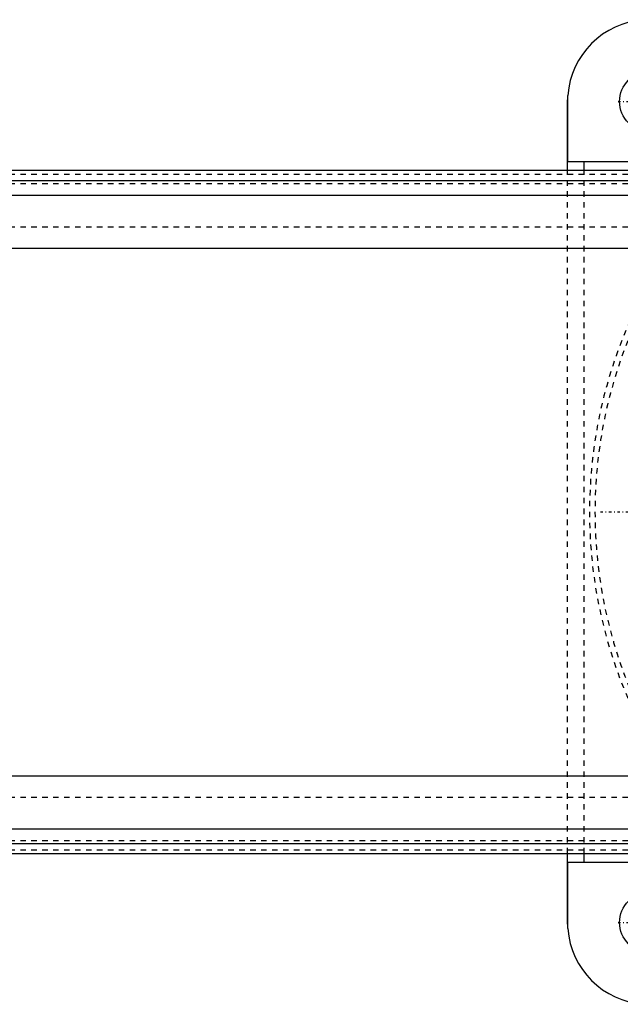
# Model space of a CAD drawing. Extents: x -602 to 139, y -105 to 105.
# Tile 11 of 13: x -190 to -80, y -90 to 90. Entities that reach past the tile are written whole.
import ezdxf

# ---------------------------------------------------------------- set-up
doc = ezdxf.new("R2010")
doc.units = 0
doc.linetypes.add('CENTER', pattern=[1.5, 0.45, -0.5, 0.05, -0.5])
doc.linetypes.add('DASHED', pattern=[2, 1, -1])
for name, color, linetype in [('AM_0', 7, 'CONTINUOUS'), ('AM_3', 7, 'DASHED'), ('AM_7', 7, 'CENTER')]:
    doc.layers.add(name, color=color, linetype=linetype)

msp = doc.modelspace()

# ---------------------------------------------------------------- linework, layer by layer
at = {"layer": 'AM_0', "color": 7, "linetype": 'CONTINUOUS'}
for p, q in [((-89.96, 64), (-89.96, 76.12)), ((-90, 62.39), (-90, 75)), ((-77, 64), (-89.96, 64)), ((-87, 62.39), (-87, 64)), ((50, 62.39), (-340, 62.39)), ((-340, 60.6), (50, 60.6)), ((-340, 57.89), (50, 57.89)), ((-340, 48.19), (50, 48.19)), ((-340, -48.19), (50, -48.19)), ((-340, -57.89), (50, -57.89)), ((-340, -60.6), (50, -60.6)), ((-340, -62.39), (50, -62.39)), ((-90, -75), (-90, -62.39)), ((-87, -64), (-87, -62.39)), ((-89.96, -64), (-77, -64)), ((-89.96, -76.12), (-89.96, -64))]:
    msp.add_line(p, q, dxfattribs=at)
for points in [[(-90, 75, 0), (-90, 75.18, 0), (-89.99, 75.56, 0), (-89.97, 75.93, 0), (-89.96, 76.12, 0)], [(-89.96, -76.12, 0), (-89.97, -75.93, 0), (-89.99, -75.56, 0), (-90, -75.18, 0), (-90, -75, 0)]]:
    msp.add_polyline3d(points, dxfattribs=at)
for centre in [(-75, 75), (-75, -75)]:
    msp.add_circle(centre, 5.5, dxfattribs=at)
for centre, start, end in [((-75, 75), 94.2866, 175.7134), ((-75, -75), 184.2866, 265.7134)]:
    msp.add_arc(centre, 15, start, end, dxfattribs=at)
at = {"layer": 'AM_3', "color": 6, "linetype": 'DASHED'}
for p, q in [((-340, 61.72), (50, 61.72)), ((-90, -62.39), (-90, 62.39)), ((-87, -62.39), (-87, 62.39)), ((-340, 60.02), (50, 60.02)), ((-340, 52.11), (50, 52.11)), ((-340, -52.11), (50, -52.11)), ((-340, -60.02), (50, -60.02)), ((-340, -61.72), (50, -61.72))]:
    msp.add_line(p, q, dxfattribs=at)
for radius, start, end in [(86, 98.6943, 261.3057), (85, 132.7792, 227.2208)]:
    msp.add_arc((0, 0), radius, start, end, dxfattribs=at)
at = {"layer": 'AM_7', "color": 4, "linetype": 'CENTER'}
for p, q in [((-80.78, 75), (-69.22, 75)), ((-84, 0), (84, 0)), ((-80.78, -75), (-69.22, -75))]:
    msp.add_line(p, q, dxfattribs=at)

doc.saveas('drawing.dxf')
